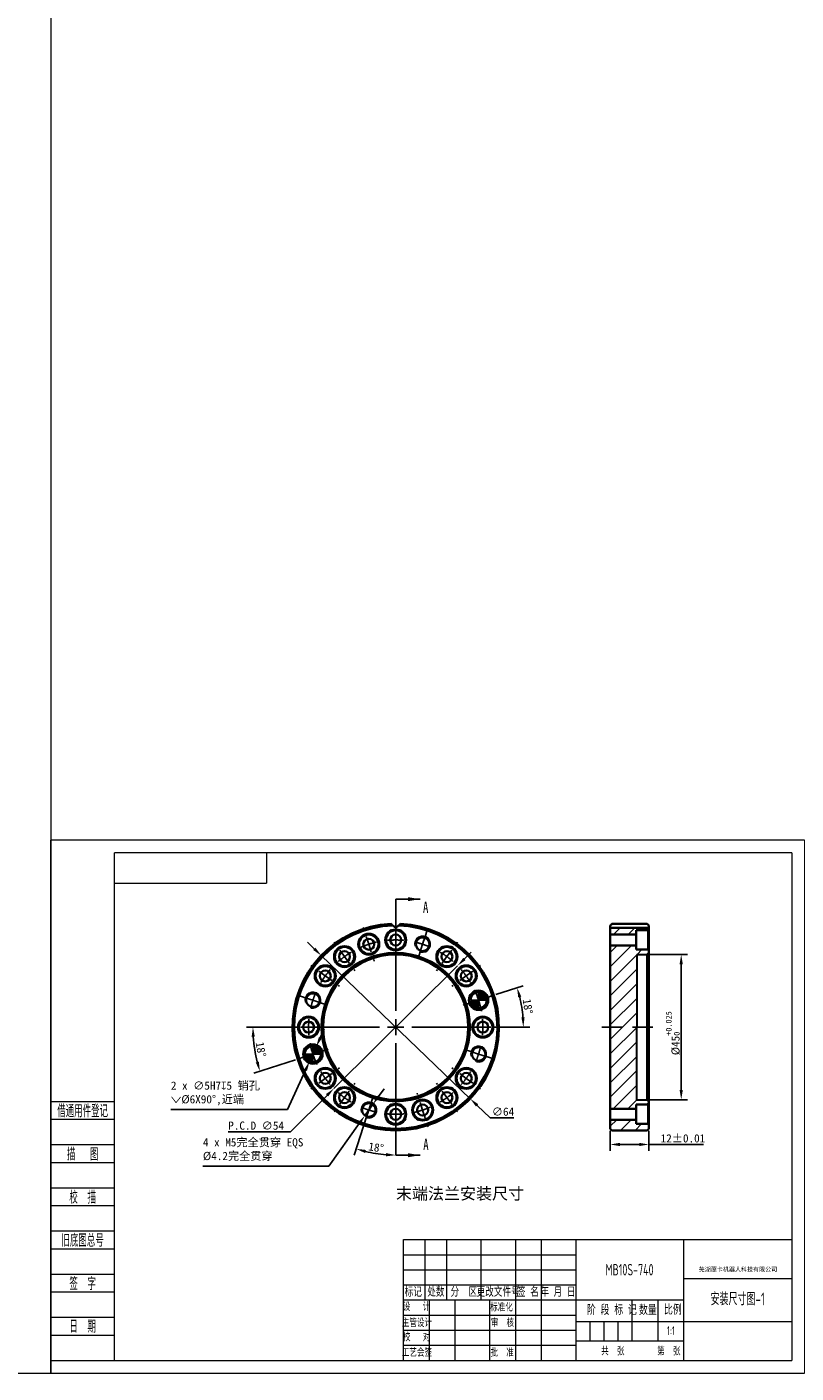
# Model space of a CAD drawing. Header units: millimetres. Extents: x -7686 to -856, y -458 to 6140.
# Tile 68 of 102: x -4022 to -3783, y 1803 to 2220. Entities that reach past the tile are written whole.
import ezdxf
from ezdxf.enums import TextEntityAlignment as Align

# ---------------------------------------------------------------- set-up
doc = ezdxf.new("R2010")
doc.units = ezdxf.units.MM
doc.header["$LTSCALE"] = 5
doc.header["$PDSIZE"] = -1
doc.linetypes.add('CENTER', pattern=[10.16, 6.35, -1.27, 1.27, -1.27])
doc.linetypes.add('HIDDEN', pattern=[1.905, 1.27, -0.635])
for name, color, linetype, lineweight in [('1轮廓实线层', 7, 'Continuous', 18), ('2细线层', 4, 'Continuous', 13), ('6文字层', 3, 'Continuous', 13), ('L2', 6, 'Continuous', 13), ('图框层', 7, 'Continuous', 18)]:
    doc.layers.add(name, color=color, linetype=linetype, lineweight=lineweight)
for name, color, linetype in [('中心线层', 4, 'CENTER'), ('剖面线层', 7, 'Continuous'), ('标注层', 7, 'Continuous')]:
    doc.layers.add(name, color=color, linetype=linetype)
doc.styles.add('PC_TEXTSTYLE', font='ISOCP.SHX', dxfattribs={"width": 0.707, "bigfont": 'GBCBIG.SHX'})
doc.styles.add('SLDTEXTSTYLE0', font='TXT', dxfattribs={"width": 0.7})
doc.styles.add('仿宋体', font='txt')
doc.styles.add('标准汉字', font='gbenor.shx', dxfattribs={"bigfont": 'gbcbig.shx'})
doc.dimstyles.new('ISO-25-55555555', dxfattribs={"dimtxt": 2.54, "dimasz": 3, "dimexe": 2, "dimexo": 0.625, "dimtad": 1, "dimtoh": 1, "dimdec": 1, "dimtxsty": 'Standard', "dimcen": 2.5, "dimclrd": 256, "dimclre": 256, "dimclrt": 256, "dimadec": 0, "dimazin": 0, "dimtfac": 1, "dimtdec": 1, "dimtmove": 0, "dimatfit": 3, "dimfxl": 1, "dimarcsym": 0})

# ---------------------------------------------------------------- blocks, each defined once
blk = doc.blocks.new('ZwmFrameMain_2_A4^_^无分区图框^_^portrait')
at = {"layer": '2细线层'}
for p in [(185, 292), (-25, -5)]:
    blk.add_line(p, (185, -5), dxfattribs=at)
blk = doc.blocks.new('ZwmFrameMain_1_A4^_^无分区图框^_^landscape')
at = {"layer": '1轮廓实线层'}
for p, q in [((0, 0), (0, 200)), ((267, 200), (0, 200)), ((267, 200), (267, 0)), ((0, 0), (267, 0))]:
    blk.add_line(p, q, dxfattribs=at)
at = {"layer": '2细线层'}
for p, q in [((-25, -5), (-25, 205)), ((272, 205), (-25, 205)), ((272, 205), (272, -5)), ((-25, -5), (272, -5))]:
    blk.add_line(p, q, dxfattribs=at)
blk = doc.blocks.new('ZwmFrameMain_1_横向标题栏')
at = {"layer": '1轮廓实线层'}
for p, q in [((-153, 47.6), (0, 47.6)), ((-153, 0), (-153, 47.6))]:
    blk.add_line(p, q, dxfattribs=at)
at = {"layer": '2细线层', "color": 6, "linetype": 'Continuous'}
for p, q in [((-144.5, 23.8), (-144.5, 47.6)), ((-136, 23.8), (-136, 47.6)), ((-122.4, 23.8), (-122.4, 47.6)), ((-108.8, 0), (-108.8, 47.6)), ((-108.8, 23.8), (-108.8, 47.6)), ((-98.6, 0), (-98.6, 47.6)), ((-85, 0), (-85, 47.6)), ((-42.5, 0), (-42.5, 47.6)), ((-153, 41.65), (-85, 41.65)), ((-153, 35.7), (-85, 35.7)), ((-42.5, 32.3), (0, 32.3)), ((-153, 29.75), (-85, 29.75)), ((-153, 23.8), (-42.5, 23.8)), ((-142.8, 0), (-142.8, 23.8)), ((-132.6, 0), (-132.6, 23.8)), ((-62.9, 7.65), (-62.9, 23.8)), ((-52.7, 7.65), (-52.7, 23.8)), ((-153, 17.85), (-85, 17.85)), ((-153, 11.9), (-85, 11.9)), ((-85, 15.3), (0, 15.3)), ((-79.47, 7.65), (-79.47, 15.3)), ((-73.95, 7.65), (-73.95, 15.3)), ((-68.42, 7.65), (-68.42, 15.3)), ((-153, 5.95), (-85, 5.95)), ((-85, 7.65), (-42.5, 7.65))]:
    blk.add_line(p, q, dxfattribs=at)
at = {"layer": 'L2', "linetype": 'Continuous'}
blk.add_line((-119, 0), (-119, 23.8), dxfattribs=at)
at = {"layer": '6文字层', "color": 4, "linetype": 'Continuous', "insert": (-21.17, 35.77), "char_height": 1.7, "width": 46.9115, "attachment_point": 5, "style": '仿宋体'}
blk.add_mtext('芜湖藦卡机器人科技有限公司', dxfattribs=at)
at = {"layer": '6文字层', "color": 6, "style": '标准汉字'}
for s, insert, char_height, width, attachment_point in [('标记', (-149.17, 26.77), 3.4, 9.9025, 5), ('处数', (-140.26, 26.77), 3.4, 9.7325, 5), ('分  区', (-129.24, 26.77), 3.4, 16.2896, 5), ('更改文件号', (-115.72, 26.77), 3.4, 24.905, 5), ('签 名', (-103.99, 26.77), 3.4, 12.6286, 5), ('年 月 日', (-92.13, 26.77), 3.4, 20.3696, 5), ('设   计', (-147.87, 21.02), 2.975, 17.0478, 5), ('标准化', (-114.39, 20.78), 2.975, 13.1644, 5), ('阶 段 标 记', (-80.73, 17.89), 3.5, 25.8612, 7), ('数量', (-60.2, 17.85), 3.5, 8.5159, 7), ('比例', (-50.35, 17.98), 3.5, 7.9953, 7), ('主管设计', (-147.75, 14.68), 2.975, 17.1806, 5), ('审  核', (-114.03, 14.65), 2.975, 13.9931, 5), ('校   对', (-147.84, 9.04), 2.975, 17.2709, 5), ('共  张        第  张', (-75.11, 1.97), 2.975, 51.7172, 7), ('工艺会签', (-147.73, 2.95), 2.975, 17.255, 5), ('批  准', (-114.13, 2.95), 2.975, 14.1047, 5)]:
    blk.add_mtext(s, dxfattribs=dict(at, insert=insert, char_height=char_height, width=width, attachment_point=attachment_point))
at = {"layer": '6文字层', "color": 4, "style": 'PC_TEXTSTYLE', "flags": 8}
for tag, height, width, p, p2 in [('产品名称或材料标记', 4.5, 0.911854, (-77.25, 33.47), (-50.6, 33.47)), ('图样名称', 5, 2.846512, (-41.5, 21.71), (-1, 21.71)), ('图样代号', 5, 2.86875, (-41.5, 5.64), (-1, 5.64))]:
    blk.add_attdef(tag, text='', height=height, dxfattribs=dict(at, width=width)).set_placement(p, p2, align=Align.FIT)
at = {"layer": '6文字层', "color": 6, "style": 'PC_TEXTSTYLE', "width": 9.241641, "flags": 8}
blk.add_attdef('设计', text='', height=2.12, rotation=359.5768, dxfattribs=at).set_placement((-141.75, 19.99), (-133.89, 19.93), align=Align.FIT)
at = {"layer": '6文字层', "color": 6, "style": 'PC_TEXTSTYLE', "flags": 8}
for tag, height, width, p, p2 in [('审核', 2.12, 2.542374, (-141.61, 14.16), (-134.04, 14.16)), ('重量', 3.5, 1.685865, (-61.9, 10.1), (-53.7, 10.1)), ('比例', 3.5, 1.699352, (-51.7, 9.95), (-43.5, 9.95))]:
    blk.add_attdef(tag, text='', height=height, dxfattribs=dict(at, width=width)).set_placement(p, p2, align=Align.FIT)
blk = doc.blocks.new('ZwmFrameMain_1_图样代号')
at = {"layer": '2细线层', "linetype": 'Continuous'}
for p in [(60, 0), (0, -12)]:
    blk.add_line(p, (60, -12), dxfattribs=at)
at = {"layer": '6文字层', "style": 'PC_TEXTSTYLE', "width": 2.827942}
blk.add_attdef('图样代号', text='', height=7, rotation=180, dxfattribs=at).set_placement((58.24, -2.4), (2.35, -2.4), align=Align.FIT)
blk = doc.blocks.new('ZwmFrameMain_1_附加栏')
at = {"layer": '2细线层'}
for p, q in [((-25, 102), (0, 102)), ((-25, 95), (0, 95)), ((-25, 85), (0, 85)), ((-25, 78), (0, 78)), ((-25, 68), (0, 68)), ((-25, 61), (0, 61)), ((-25, 51), (0, 51)), ((-25, 44), (0, 44)), ((-25, 34), (0, 34)), ((-25, 27), (0, 27)), ((-25, 17), (0, 17)), ((-25, 10), (0, 10)), ((-25, 0), (0, 0))]:
    blk.add_line(p, q, dxfattribs=at)
at = {"layer": '6文字层', "color": 3, "style": 'PC_TEXTSTYLE'}
for s, width, p in [('借通用件登记', 0.667, (-12.5, 98.5)), ('描   图', 0.6667, (-12.5, 81.5)), ('校  描', 0.667, (-12.5, 64.5)), ('旧底图总号', 0.667, (-12.5, 47.5)), ('签  字', 0.667, (-12.5, 30.5)), ('日  期', 0.667, (-12.49, 13.6))]:
    blk.add_text(s, height=5, dxfattribs=dict(at, width=width)).set_placement(p, align=Align.MIDDLE)
at = {"layer": '6文字层', "style": 'PC_TEXTSTYLE'}
for tag, width, p, p2 in [('借通用件登记', 0.671328, (-23.44, 86.36), (-1.25, 86.36)), ('描图', 2.120922, (-23.44, 69.36), (-1.25, 69.36)), ('校图', 2.149976, (-23.75, 52.06), (-1.25, 52.06)), ('旧底图总号', 0.761452, (-22.84, 35.67), (-1.86, 35.67)), ('签字', 2.026939, (-23.14, 18.37), (-1.56, 18.37)), ('日期', 1.89999, (-22.84, 1.37), (-2.17, 1.37))]:
    blk.add_attdef(tag, text='', height=5, dxfattribs=dict(at, width=width)).set_placement(p, p2, align=Align.FIT)
blk = doc.blocks.new('*D186')
at = {"layer": 'Defpoints', "color": 0, "transparency": 16777216}
for p in [(-3907.37, 1949.9), (-3914.29, 1888.96), (-3917.13, 1880.21), (-3915.61, 1871.48), (-3907.37, 1870.58)]:
    blk.add_point(p, dxfattribs=at)
at = {"layer": '标注层', "lineweight": -2, "transparency": 16777216}
blk.add_line((-3917.32, 1879.61), (-3920.23, 1870.65), dxfattribs=at)
blk.add_arc((-3907.37, 1910.26), 39.64, 256.3367, 265.6633, dxfattribs=at)
at = {"layer": '标注层', "transparency": 16777216}
for points in [[(-3916.87, 1871.26), (-3916.59, 1872.22), (-3919.62, 1872.56)], [(-3910.34, 1871.23), (-3910.38, 1870.23), (-3907.37, 1870.62)]]:
    blk.add_solid(points, dxfattribs=at)
at = {"layer": '标注层', "transparency": 16777216, "insert": (-3915.58, 1874.63), "char_height": 2.54, "attachment_point": 1, "rotation": 351}
blk.add_mtext('18°', dxfattribs=at)
blk = doc.blocks.new('*D187')
at = {"layer": 'Defpoints', "color": 0, "transparency": 16777216}
for p in [(-3888.2, 1929.28), (-3926.53, 1891.25)]:
    blk.add_point(p, dxfattribs=at)
at = {"layer": '标注层', "lineweight": -2, "transparency": 16777216}
for p, q in [((-3886.07, 1931.39), (-3883.94, 1933.5)), ((-3888.2, 1929.28), (-3926.53, 1891.25)), ((-3940.03, 1877.86), (-3928.66, 1889.13)), ((-3959.28, 1877.86), (-3940.03, 1877.86))]:
    blk.add_line(p, q, dxfattribs=at)
at = {"layer": '标注层', "transparency": 16777216}
for points in [[(-3886.42, 1931.74), (-3885.71, 1931.03), (-3888.2, 1929.28)], [(-3929.02, 1889.49), (-3928.31, 1888.78), (-3926.53, 1891.25)]]:
    blk.add_solid(points, dxfattribs=at)
at = {"layer": '标注层', "transparency": 16777216, "insert": (-3959.28, 1881.02), "char_height": 2.54, "attachment_point": 1}
blk.add_mtext('P.C.D ∅54', dxfattribs=at)
blk = doc.blocks.new('*D188')
at = {"layer": 'Defpoints', "color": 0, "transparency": 16777216}
for p in [(-3876.93, 1920.15), (-3868.68, 1918.48), (-3886.44, 1917.06), (-3936.87, 1910.26), (-3877.87, 1910.26)]:
    blk.add_point(p, dxfattribs=at)
at = {"layer": '标注层', "lineweight": -2, "transparency": 16777216}
for p, q in [((-3876.34, 1920.34), (-3867.85, 1923.1)), ((-3877.24, 1910.26), (-3865.82, 1910.26))]:
    blk.add_line(p, q, dxfattribs=at)
blk.add_arc((-3907.37, 1910.26), 39.55, 4.3472, 13.6528, dxfattribs=at)
at = {"layer": '标注层', "transparency": 16777216}
for points in [[(-3869.41, 1919.46), (-3868.45, 1919.73), (-3869.75, 1922.48)], [(-3867.43, 1913.28), (-3868.43, 1913.24), (-3867.82, 1910.26)]]:
    blk.add_solid(points, dxfattribs=at)
at = {"layer": '标注层', "transparency": 16777216, "insert": (-3865.52, 1919.2), "char_height": 2.54, "attachment_point": 1, "rotation": 278.6496}
blk.add_mtext('18°', dxfattribs=at)
blk = doc.blocks.new('*D189')
at = {"layer": 'Defpoints', "color": 0, "transparency": 16777216}
for p in [(-3914.49, 1886.29), (-3916.93, 1882.87)]:
    blk.add_point(p, dxfattribs=at)
at = {"layer": '标注层', "lineweight": -2, "transparency": 16777216}
for p, q in [((-3912.74, 1888.73), (-3911, 1891.17)), ((-3914.49, 1886.29), (-3916.93, 1882.87)), ((-3928.13, 1867.21), (-3918.67, 1880.43)), ((-3967.12, 1867.21), (-3928.13, 1867.21))]:
    blk.add_line(p, q, dxfattribs=at)
at = {"layer": '标注层', "transparency": 16777216}
for points in [[(-3913.15, 1889.02), (-3912.34, 1888.44), (-3914.49, 1886.29)], [(-3919.08, 1880.72), (-3918.27, 1880.14), (-3916.93, 1882.87)]]:
    blk.add_solid(points, dxfattribs=at)
at = {"layer": '标注层', "transparency": 16777216, "insert": (-3967.12, 1875.85), "char_height": 2.54, "attachment_point": 1}
blk.add_mtext('4 x M5{\\fSimSun|b0|i0|c134|p2;完全贯穿 }EQS\\P%%C4.2{\\fSimSun|b0|i0|c134|p2;完全贯穿}', dxfattribs=at)
blk = doc.blocks.new('*D190')
at = {"layer": 'Defpoints', "color": 0, "transparency": 16777216}
for p in [(-3932.01, 1904.19), (-3934.08, 1899.64)]:
    blk.add_point(p, dxfattribs=at)
at = {"layer": '标注层', "lineweight": -2, "transparency": 16777216}
for p, q in [((-3930.76, 1906.92), (-3929.52, 1909.65)), ((-3932.01, 1904.19), (-3934.08, 1899.64)), ((-3940.87, 1884.74), (-3935.33, 1896.91)), ((-3977.05, 1884.74), (-3940.87, 1884.74))]:
    blk.add_line(p, q, dxfattribs=at)
at = {"layer": '标注层', "transparency": 16777216}
for points in [[(-3931.22, 1907.13), (-3930.31, 1906.71), (-3932.01, 1904.19)], [(-3935.78, 1897.12), (-3934.87, 1896.7), (-3934.08, 1899.64)]]:
    blk.add_solid(points, dxfattribs=at)
at = {"layer": '标注层', "transparency": 16777216, "insert": (-3977.05, 1893.42), "char_height": 2.54, "attachment_point": 1}
blk.add_mtext('{\\C256;2 x ∅5H7\\fGDT|b0|i0|c134|p2;x\\Ftxt|c134;5 \\fSimSun|b0|i0|c134|p2;销孔\\P\\fGDT|b0|i0|c134|p2;w\\Ftxt|c134;%%C6X90°,\\fSimSun|b0|i0|c134|p2;近端}', dxfattribs=at)
blk = doc.blocks.new('*D192')
at = {"layer": 'Defpoints', "color": 0, "transparency": 16777216}
for p in [(-3829.39, 1932.76), (-3829.39, 1887.76), (-3818.89, 1887.76)]:
    blk.add_point(p, dxfattribs=at)
at = {"layer": '标注层', "lineweight": -2, "transparency": 16777216}
for p, q in [((-3828.76, 1932.76), (-3816.89, 1932.76)), ((-3818.89, 1929.76), (-3818.89, 1890.76)), ((-3828.76, 1887.76), (-3816.89, 1887.76))]:
    blk.add_line(p, q, dxfattribs=at)
at = {"layer": '标注层', "transparency": 16777216}
for points in [[(-3819.39, 1929.76), (-3818.39, 1929.76), (-3818.89, 1932.76)], [(-3819.39, 1890.76), (-3818.39, 1890.76), (-3818.89, 1887.76)]]:
    blk.add_solid(points, dxfattribs=at)
at = {"layer": '标注层', "transparency": 16777216, "insert": (-3823.66, 1901.56), "char_height": 2.54, "attachment_point": 1, "rotation": 90}
blk.add_mtext('%%C45{\\H0.7x;\\S+0.025^ 0;}', dxfattribs=at)
blk = doc.blocks.new('*D193')
at = {"layer": 'Defpoints', "color": 0, "transparency": 16777216}
for p in [(-3840.89, 1878.76), (-3828.89, 1878.76), (-3828.89, 1873.91)]:
    blk.add_point(p, dxfattribs=at)
at = {"layer": '标注层', "lineweight": -2, "transparency": 16777216}
for p, q in [((-3840.89, 1878.14), (-3840.89, 1871.91)), ((-3828.89, 1878.14), (-3828.89, 1871.91)), ((-3837.89, 1873.91), (-3831.89, 1873.91)), ((-3828.89, 1873.91), (-3811.94, 1873.91))]:
    blk.add_line(p, q, dxfattribs=at)
at = {"layer": '标注层', "transparency": 16777216}
for points in [[(-3837.89, 1874.41), (-3837.89, 1873.41), (-3840.89, 1873.91)], [(-3831.89, 1874.41), (-3831.89, 1873.41), (-3828.89, 1873.91)]]:
    blk.add_solid(points, dxfattribs=at)
at = {"layer": '标注层', "transparency": 16777216, "insert": (-3825.26, 1877.08), "char_height": 2.54, "attachment_point": 1}
blk.add_mtext('12±0.01', dxfattribs=at)
blk = doc.blocks.new('*D194')
at = {"linetype": 'ByBlock', "lineweight": -2, "transparency": 16777216}
for p, q in [((-3937.49, 1910.26), (-3953.62, 1910.26)), ((-3938.39, 1900.18), (-3951.36, 1895.97))]:
    blk.add_line(p, q, dxfattribs=at)
blk.add_arc((-3907.37, 1910.26), 44.26, 183.8846, 194.1154, dxfattribs=at)
at = {"linetype": 'ByBlock', "transparency": 16777216}
for points in [[(-3952.02, 1907.25), (-3951.02, 1907.28), (-3951.62, 1910.26)], [(-3949.81, 1899.61), (-3950.77, 1899.33), (-3949.46, 1896.58)]]:
    blk.add_solid(points, dxfattribs=at)
at = {"layer": 'Defpoints', "color": 0, "linetype": 'ByBlock', "transparency": 16777216}
for p in [(-3936.87, 1910.26), (-3912.37, 1910.26), (-3951.38, 1905.63), (-3937.8, 1900.37), (-3935.42, 1901.14)]:
    blk.add_point(p, dxfattribs=at)
at = {"linetype": 'ByBlock', "transparency": 16777216, "insert": (-3949.16, 1903.34), "char_height": 2.54, "attachment_point": 5, "rotation": 279.3986}
blk.add_mtext('18°', dxfattribs=at)
blk = doc.blocks.new('*D195')
at = {"linetype": 'ByBlock', "lineweight": -2, "transparency": 16777216}
for p, q in [((-3932.6, 1934.51), (-3934.76, 1936.59)), ((-3930.44, 1932.43), (-3884.29, 1888.09)), ((-3878.14, 1882.17), (-3882.13, 1886.01)), ((-3870.74, 1882.17), (-3878.14, 1882.17))]:
    blk.add_line(p, q, dxfattribs=at)
at = {"linetype": 'ByBlock', "transparency": 16777216}
for points in [[(-3932.25, 1934.87), (-3932.95, 1934.15), (-3930.44, 1932.43)], [(-3881.78, 1886.37), (-3882.48, 1885.65), (-3884.29, 1888.09)]]:
    blk.add_solid(points, dxfattribs=at)
at = {"layer": 'Defpoints', "color": 0, "linetype": 'ByBlock', "transparency": 16777216}
for p in [(-3930.44, 1932.43), (-3884.29, 1888.09)]:
    blk.add_point(p, dxfattribs=at)
at = {"linetype": 'ByBlock', "transparency": 16777216, "insert": (-3874.12, 1884.06), "char_height": 2.54, "attachment_point": 5}
blk.add_mtext('∅64', dxfattribs=at)
blk = doc.blocks.new('57875845145')
at = {"linetype": 'ByBlock'}
h = blk.add_hatch(dxfattribs=at)
h.set_pattern_fill('ANSI31', color=256)
h.paths.add_polyline_path([(-3840.89, 1941), (-3840.89, 1938.96), (-3832.89, 1938.96), (-3832.89, 1940.26), (-3829.14, 1940.26), (-3828.89, 1940.51), (-3828.89, 1941)])
h.paths.add_polyline_path([(-3840.89, 1935.56), (-3840.89, 1933.26), (-3840.89, 1887.26), (-3840.89, 1884.96), (-3832.89, 1884.96), (-3832.89, 1886.26), (-3829.14, 1886.26), (-3828.89, 1886.51), (-3828.89, 1887.26), (-3829.39, 1887.76), (-3832.71, 1887.76), (-3832.66, 1932.76), (-3829.39, 1932.76), (-3828.89, 1933.26), (-3828.89, 1934.01), (-3829.14, 1934.26), (-3832.89, 1934.26), (-3832.89, 1935.56)])
h.paths.add_polyline_path([(-3840.89, 1881.56), (-3840.89, 1878.76), (-3840.39, 1878.26), (-3829.39, 1878.26), (-3828.89, 1878.76), (-3828.89, 1880.01), (-3829.14, 1880.26), (-3832.89, 1880.26), (-3832.89, 1881.56)])
h = blk.add_hatch(color=256, dxfattribs=at)
h.dxf.hatch_style = 1
h.paths.add_polyline_path([(-3881.69, 1921.1), (-3881.69, 1918.6), (-3879.31, 1919.38, 0.32492)])
h.paths.add_polyline_path([(-3879.19, 1918.6, 0.078702), (-3879.31, 1919.38), (-3881.69, 1918.6)])
h.paths.add_polyline_path([(-3881.69, 1918.6), (-3884.06, 1917.83, 0.32492), (-3881.69, 1916.1)])
h.paths.add_polyline_path([(-3881.69, 1918.6), (-3884.19, 1918.6, 0.078702), (-3884.06, 1917.83)])
h = blk.add_hatch(color=256, dxfattribs=at)
h.dxf.hatch_style = 1
edge = h.paths.add_edge_path()
edge.add_line((-3933.04, 1904.42), (-3933.04, 1901.92))
edge.add_line((-3933.04, 1901.92), (-3930.67, 1902.69))
edge.add_arc((-3933.04, 1901.92), 2.5, 18, 90)
edge = h.paths.add_edge_path()
edge.add_line((-3930.67, 1902.69), (-3933.04, 1901.92))
edge.add_line((-3933.04, 1901.92), (-3930.54, 1901.92))
edge.add_arc((-3933.04, 1901.92), 2.5, 360, 378)
edge = h.paths.add_edge_path()
edge.add_line((-3933.04, 1901.92), (-3935.42, 1901.14))
edge.add_arc((-3933.04, 1901.92), 2.5, 198, 270)
edge.add_line((-3933.04, 1899.42), (-3933.04, 1901.92))
edge = h.paths.add_edge_path()
edge.add_line((-3933.04, 1901.92), (-3935.54, 1901.92))
edge.add_arc((-3933.04, 1901.92), 2.5, 180, 198)
edge.add_line((-3935.42, 1901.14), (-3933.04, 1901.92))
at = {"color": 7, "linetype": 'Continuous', "lineweight": 35}
for p, q in [((-3907.37, 1941), (-3908.25, 1941.75)), ((-3906.48, 1941.75), (-3907.37, 1941)), ((-3840.89, 1941.75), (-3840.89, 1941)), ((-3840.89, 1941), (-3828.89, 1941)), ((-3840.89, 1941), (-3840.89, 1938.96)), ((-3840.39, 1942.23), (-3829.39, 1942.23)), ((-3829.14, 1940.26), (-3832.89, 1940.26)), ((-3832.89, 1940.26), (-3832.89, 1938.96)), ((-3828.89, 1940.51), (-3829.14, 1940.26)), ((-3829.14, 1934.26), (-3829.14, 1940.26)), ((-3828.89, 1941.75), (-3828.89, 1941)), ((-3828.89, 1941), (-3828.89, 1940.51)), ((-3828.89, 1934.01), (-3828.89, 1940.51)), ((-3832.89, 1938.96), (-3840.89, 1938.96)), ((-3840.89, 1935.56), (-3840.89, 1938.96)), ((-3840.89, 1935.56), (-3832.89, 1935.56)), ((-3840.89, 1935.56), (-3840.89, 1933.26)), ((-3832.89, 1935.56), (-3832.89, 1938.96)), ((-3832.89, 1935.56), (-3832.89, 1934.26)), ((-3840.89, 1887.26), (-3840.89, 1933.26)), ((-3832.89, 1934.26), (-3829.14, 1934.26)), ((-3829.39, 1932.76), (-3828.89, 1933.26)), ((-3829.39, 1887.76), (-3829.39, 1932.76)), ((-3829.14, 1934.26), (-3828.89, 1934.01)), ((-3828.89, 1934.01), (-3828.89, 1933.26)), ((-3828.89, 1933.26), (-3828.89, 1887.26)), ((-3840.89, 1887.26), (-3840.89, 1884.96)), ((-3832.89, 1884.96), (-3840.89, 1884.96)), ((-3840.89, 1881.56), (-3840.89, 1884.96)), ((-3829.14, 1886.26), (-3832.89, 1886.26)), ((-3832.89, 1886.26), (-3832.89, 1884.96)), ((-3832.89, 1881.56), (-3832.89, 1884.96)), ((-3828.89, 1887.26), (-3829.39, 1887.76)), ((-3828.89, 1886.51), (-3829.14, 1886.26)), ((-3829.14, 1880.26), (-3829.14, 1886.26)), ((-3828.89, 1887.26), (-3828.89, 1886.51)), ((-3828.89, 1880.01), (-3828.89, 1886.51)), ((-3840.89, 1881.56), (-3840.89, 1878.76)), ((-3840.89, 1881.56), (-3832.89, 1881.56)), ((-3832.89, 1881.56), (-3832.89, 1880.26)), ((-3840.89, 1878.76), (-3840.39, 1878.26)), ((-3829.39, 1878.26), (-3840.39, 1878.26)), ((-3832.89, 1880.26), (-3829.14, 1880.26)), ((-3829.39, 1878.26), (-3828.89, 1878.76)), ((-3829.14, 1880.26), (-3828.89, 1880.01)), ((-3828.89, 1880.01), (-3828.89, 1878.76))]:
    blk.add_line(p, q, dxfattribs=at)
at = {"linetype": 'ByBlock', "lineweight": 30}
for p, q in [((-3832.66, 1932.76), (-3832.71, 1887.76)), ((-3832.66, 1932.76), (-3829.39, 1932.76)), ((-3832.71, 1887.76), (-3829.39, 1887.76))]:
    blk.add_line(p, q, dxfattribs=at)
at = {"linetype": 'ByBlock'}
for p, q in [((-3881.69, 1918.6), (-3884.19, 1918.6)), ((-3881.69, 1918.6), (-3881.69, 1921.1)), ((-3881.69, 1918.6), (-3881.69, 1918.6)), ((-3881.69, 1918.6), (-3879.19, 1918.6)), ((-3881.69, 1918.6), (-3881.69, 1916.1)), ((-3933.04, 1901.92), (-3935.54, 1901.92)), ((-3933.04, 1901.92), (-3933.04, 1904.42)), ((-3933.04, 1901.92), (-3933.04, 1901.92)), ((-3933.04, 1901.92), (-3930.54, 1901.92)), ((-3933.04, 1901.92), (-3933.04, 1899.42))]:
    blk.add_line(p, q, dxfattribs=at)
at = {"linetype": 'HIDDEN'}
blk.add_line((-3843.53, 1910.26), (-3826.58, 1910.26), dxfattribs=at)
at = {"color": 7, "linetype": 'Continuous', "lineweight": 35}
for centre, radius in [((-3915.71, 1935.94), 3.25), ((-3907.37, 1937.26), 3.25), ((-3907.37, 1937.26), 3), ((-3923.24, 1932.1), 3.25), ((-3923.24, 1932.1), 3), ((-3915.71, 1935.94), 3), ((-3915.71, 1935.94), 1.7), ((-3907.37, 1937.26), 1.7), ((-3899.02, 1935.94), 2.1), ((-3891.5, 1932.1), 3.25), ((-3891.5, 1932.1), 3), ((-3907.37, 1910.26), 23), ((-3907.37, 1910.26), 22.5), ((-3923.24, 1932.1), 1.7), ((-3891.5, 1932.1), 1.7), ((-3929.21, 1926.13), 3.25), ((-3929.21, 1926.13), 3), ((-3929.21, 1926.13), 1.7), ((-3885.52, 1926.13), 3.25), ((-3885.52, 1926.13), 3), ((-3885.52, 1926.13), 1.7), ((-3933.04, 1918.6), 2.1), ((-3881.69, 1918.6), 3), ((-3881.69, 1918.6), 2.5), ((-3934.37, 1910.26), 3.25), ((-3934.37, 1910.26), 3), ((-3934.37, 1910.26), 1.7), ((-3880.37, 1910.26), 3.25), ((-3880.37, 1910.26), 3), ((-3880.37, 1910.26), 1.7), ((-3933.04, 1901.92), 3), ((-3933.04, 1901.92), 2.5), ((-3881.69, 1901.92), 2.1), ((-3929.21, 1894.39), 3.25), ((-3929.21, 1894.39), 3), ((-3885.52, 1894.39), 3.25), ((-3885.52, 1894.39), 3), ((-3929.21, 1894.39), 1.7), ((-3885.52, 1894.39), 1.7), ((-3923.24, 1888.42), 3.25), ((-3923.24, 1888.42), 3), ((-3923.24, 1888.42), 1.7), ((-3891.5, 1888.42), 3.25), ((-3891.5, 1888.42), 3), ((-3891.5, 1888.42), 1.7), ((-3915.71, 1884.58), 2.1), ((-3907.37, 1883.26), 3.25), ((-3907.37, 1883.26), 3), ((-3907.37, 1883.26), 1.7), ((-3899.02, 1884.58), 3.25), ((-3899.02, 1884.58), 3), ((-3899.02, 1884.58), 1.7)]:
    blk.add_circle(centre, radius, dxfattribs=at)
for radius, start, end in [(32, 92.6155, 87.3845), (31.5, 91.6175, 88.3825)]:
    blk.add_arc((-3907.37, 1910.26), radius, start, end, dxfattribs=at)
at = {"color": 7, "linetype": 'Continuous', "lineweight": 18}
for centre in [(-3899.02, 1935.94), (-3933.04, 1918.6), (-3881.69, 1901.92), (-3915.71, 1884.58)]:
    blk.add_arc(centre, 2.5, 255, 195, dxfattribs=at)
at = {"color": 7, "linetype": 'Continuous', "lineweight": 35}
for points in [[(-3908.83, 1942.23), (-3908.64, 1942.07), (-3908.45, 1941.91), (-3908.25, 1941.75)], [(-3906.48, 1941.75), (-3906.29, 1941.91), (-3906.1, 1942.07), (-3905.91, 1942.23)], [(-3840.39, 1942.23), (-3840.56, 1942.07), (-3840.72, 1941.91), (-3840.89, 1941.75)], [(-3828.89, 1941.75), (-3829.06, 1941.91), (-3829.22, 1942.07), (-3829.39, 1942.23)]]:
    blk.add_open_spline(points, degree=3, dxfattribs=at)
at = {"layer": '中心线层', "color": 0}
for p, q in [((-3907.37, 1915.26), (-3907.37, 1948.01)), ((-3917.25, 1940.69), (-3917.41, 1941.17)), ((-3907.37, 1942.26), (-3907.37, 1942.76)), ((-3907.37, 1937.26), (-3907.37, 1939.76)), ((-3898.25, 1938.32), (-3897.6, 1940.31)), ((-3926.17, 1936.15), (-3926.47, 1936.55)), ((-3915.71, 1935.94), (-3916.48, 1938.32)), ((-3915.71, 1935.94), (-3914.94, 1933.56)), ((-3907.37, 1937.26), (-3907.37, 1934.76)), ((-3899.02, 1935.94), (-3899.79, 1933.56)), ((-3899.02, 1935.94), (-3898.25, 1938.32)), ((-3888.56, 1936.15), (-3888.26, 1936.55)), ((-3923.24, 1932.1), (-3924.71, 1934.13)), ((-3923.24, 1932.1), (-3921.77, 1930.08)), ((-3914.16, 1931.18), (-3914.01, 1930.71)), ((-3907.37, 1932.26), (-3907.37, 1931.76)), ((-3899.79, 1933.56), (-3900.44, 1931.56)), ((-3891.5, 1932.1), (-3892.96, 1930.08)), ((-3891.5, 1932.1), (-3890.03, 1934.13)), ((-3933.25, 1929.07), (-3933.66, 1929.36)), ((-3929.21, 1926.13), (-3931.23, 1927.6)), ((-3920.3, 1928.06), (-3920, 1927.65)), ((-3894.43, 1928.06), (-3894.73, 1927.65)), ((-3885.52, 1926.13), (-3883.5, 1927.6)), ((-3881.48, 1929.07), (-3881.07, 1929.36)), ((-3929.21, 1926.13), (-3927.19, 1924.66)), ((-3925.16, 1923.19), (-3924.76, 1922.9)), ((-3889.57, 1923.19), (-3889.97, 1922.9)), ((-3885.52, 1926.13), (-3887.54, 1924.66)), ((-3935.42, 1919.38), (-3937.42, 1920.03)), ((-3933.04, 1918.6), (-3935.42, 1919.38)), ((-3933.04, 1918.6), (-3930.67, 1917.83)), ((-3881.69, 1918.6), (-3884.06, 1917.83)), ((-3881.69, 1918.6), (-3879.31, 1919.38)), ((-3879.31, 1919.38), (-3876.93, 1920.15)), ((-3930.67, 1917.83), (-3928.67, 1917.18)), ((-3884.06, 1917.83), (-3886.44, 1917.06)), ((-3939.37, 1910.26), (-3939.87, 1910.26)), ((-3912.37, 1910.26), (-3936.87, 1910.26)), ((-3934.37, 1910.26), (-3936.87, 1910.26)), ((-3934.37, 1910.26), (-3931.87, 1910.26)), ((-3929.37, 1910.26), (-3928.87, 1910.26)), ((-3907.37, 1910.26), (-3909.87, 1910.26)), ((-3907.37, 1910.26), (-3907.37, 1912.76)), ((-3907.37, 1910.26), (-3907.37, 1907.76)), ((-3907.37, 1910.26), (-3904.87, 1910.26)), ((-3902.37, 1910.26), (-3877.87, 1910.26)), ((-3885.37, 1910.26), (-3885.87, 1910.26)), ((-3880.37, 1910.26), (-3882.87, 1910.26)), ((-3880.37, 1910.26), (-3877.87, 1910.26)), ((-3875.37, 1910.26), (-3874.87, 1910.26)), ((-3933.04, 1901.92), (-3935.42, 1901.14)), ((-3933.04, 1901.92), (-3930.67, 1902.69)), ((-3930.67, 1902.69), (-3928.29, 1903.46)), ((-3907.37, 1905.26), (-3907.37, 1872.35)), ((-3884.06, 1902.69), (-3886.06, 1903.34)), ((-3881.69, 1901.92), (-3884.06, 1902.69)), ((-3881.69, 1901.92), (-3879.31, 1901.14)), ((-3935.42, 1901.14), (-3937.8, 1900.37)), ((-3925.16, 1897.33), (-3924.76, 1897.62)), ((-3889.57, 1897.33), (-3889.97, 1897.62)), ((-3879.31, 1901.14), (-3877.31, 1900.5)), ((-3929.21, 1894.39), (-3931.23, 1892.92)), ((-3929.21, 1894.39), (-3927.19, 1895.86)), ((-3885.52, 1894.39), (-3887.54, 1895.86)), ((-3885.52, 1894.39), (-3883.5, 1892.92)), ((-3933.25, 1891.45), (-3933.66, 1891.16)), ((-3923.24, 1888.42), (-3921.77, 1890.44)), ((-3920.3, 1892.46), (-3920, 1892.87)), ((-3914.94, 1886.96), (-3914.29, 1888.96)), ((-3900.57, 1889.34), (-3900.72, 1889.81)), ((-3894.43, 1892.46), (-3894.73, 1892.87)), ((-3891.5, 1888.42), (-3892.96, 1890.44)), ((-3881.48, 1891.45), (-3881.07, 1891.16)), ((-3923.24, 1888.42), (-3924.71, 1886.39)), ((-3915.71, 1884.58), (-3914.94, 1886.96)), ((-3907.37, 1888.26), (-3907.37, 1888.76)), ((-3907.37, 1883.26), (-3907.37, 1885.76)), ((-3899.02, 1884.58), (-3899.79, 1886.96)), ((-3891.5, 1888.42), (-3890.03, 1886.39)), ((-3926.17, 1884.37), (-3926.47, 1883.97)), ((-3916.48, 1882.2), (-3917.13, 1880.21)), ((-3915.71, 1884.58), (-3916.48, 1882.2)), ((-3907.37, 1883.26), (-3907.37, 1880.76)), ((-3899.02, 1884.58), (-3898.25, 1882.2)), ((-3888.56, 1884.37), (-3888.26, 1883.97)), ((-3907.37, 1878.26), (-3907.37, 1877.76)), ((-3897.48, 1879.83), (-3897.32, 1879.35))]:
    blk.add_line(p, q, dxfattribs=at)
for start, end in [(108, 113.3052), (102.6948, 108), (90, 95.3052), (84.6948, 90), (72, 77.3052), (66.6948, 72), (126, 131.3052), (120.6948, 126), (54, 59.3052), (48.6948, 54), (138.6948, 144), (36, 41.3052), (144, 149.3052), (30.6948, 36), (162, 167.3052), (156.6948, 162), (10.6103, 25.3897), (18, 23.3052), (12.6948, 18), (174.6948, 180), (180, 185.3052), (0, 5.3052), (354.6948, 0), (190.6103, 205.3897), (192.6948, 198), (198, 203.3052), (336.6948, 342), (342, 347.3052), (210.6948, 216), (216, 221.3052), (318.6948, 324), (324, 329.3052), (228.6948, 234), (306, 311.3052), (234, 239.3052), (246.6948, 252), (288, 293.3052), (300.6948, 306), (252, 257.3052), (264.6948, 270), (270, 275.3052), (282.6948, 288)]:
    blk.add_arc((-3907.37, 1910.26), 27, start, end, dxfattribs=at)
at = {"layer": '剖面线层'}
for p, q in [((-3907.37, 1949.9), (-3907.37, 1946.09)), ((-3907.37, 1949.9), (-3899.75, 1949.9)), ((-3907.37, 1870.58), (-3907.37, 1874.39)), ((-3907.37, 1870.58), (-3899.75, 1870.58))]:
    blk.add_line(p, q, dxfattribs=at)
for points in [[(-3899.75, 1949.9), (-3903.56, 1950.51), (-3903.56, 1949.29)], [(-3899.75, 1870.58), (-3903.56, 1871.19), (-3903.56, 1869.97)]]:
    blk.add_solid(points, dxfattribs=at)
at = {"layer": '剖面线层', "char_height": 3.5, "attachment_point": 1, "style": 'SLDTEXTSTYLE0'}
for insert in [(-3898.93, 1949.15), (-3898.84, 1875.71)]:
    blk.add_mtext('A', dxfattribs=dict(at, insert=insert))
at = {"linetype": 'ByBlock'}
dim = blk.add_diameter_dim_2p(p1=(-3930.44, 1932.43), p2=(-3884.29, 1888.09), dimstyle='ISO-25-55555555', dxfattribs=at)
dim.commit()
dim.dimension.update_dxf_attribs({"geometry": '*D195', "text_midpoint": (-3874.12, 1884.06)})
dim = blk.add_angular_dim_2l(base=(-3951.38, 1905.63), line1=((-3935.42, 1901.14), (-3937.8, 1900.37)), line2=((-3912.37, 1910.26), (-3936.87, 1910.26)), dimstyle='ISO-25-55555555', dxfattribs=at)
dim.commit()
dim.dimension.update_dxf_attribs({"geometry": '*D194', "text_midpoint": (-3951.03, 1903.03), "dimtype": 130})
at = {"layer": '标注层'}
for base, line1, line2, picture, middle in [((-3915.61, 1871.48), ((-3917.13, 1880.21), (-3914.29, 1888.96)), ((-3907.37, 1949.9), (-3907.37, 1870.58)), '*D186', (-3913.57, 1871.1)), ((-3868.68, 1918.48), ((-3877.87, 1910.26), (-3936.87, 1910.26)), ((-3876.93, 1920.15), (-3886.44, 1917.06)), '*D188', (-3868.27, 1916.21))]:
    dim = blk.add_angular_dim_2l(base=base, line1=line1, line2=line2, dimstyle='ISO-25-55555555', dxfattribs=at)
    dim.commit()
    dim.dimension.update_dxf_attribs({"geometry": picture, "text_midpoint": middle, "dimtype": 130})
for p1, p2, text, picture, middle in [((-3888.2, 1929.28), (-3926.53, 1891.25), 'P.C.D <>', '*D187', (-3949.97, 1877.86)), ((-3932.01, 1904.19), (-3934.08, 1899.64), '{\\C256;2 x <>H7\\fGDT|b0|i0|c134|p2;x\\Ftxt|c134;5 \\fSimSun|b0|i0|c134|p2;销孔\\P\\fGDT|b0|i0|c134|p2;w\\Ftxt|c134;%%C6X90°,\\fSimSun|b0|i0|c134|p2;近端}', '*D190', (-3959.28, 1884.74)), ((-3914.49, 1886.29), (-3916.93, 1882.87), '4 x M5{\\fSimSun|b0|i0|c134|p2;完全贯穿 }EQS\\P%%C4.2{\\fSimSun|b0|i0|c134|p2;完全贯穿}', '*D189', (-3947.94, 1867.21))]:
    dim = blk.add_diameter_dim_2p(p1=p1, p2=p2, text=text, dimstyle='ISO-25-55555555', dxfattribs=at)
    dim.commit()
    dim.dimension.update_dxf_attribs({"geometry": picture, "text_midpoint": middle, "dimtype": 131})
dim = blk.add_linear_dim(base=(-3818.89, 1887.76), p1=(-3829.39, 1932.76), p2=(-3829.39, 1887.76), angle=90, text='%%C<>{\\H0.7x;\\S+0.025^ 0;}', dimstyle='ISO-25-55555555', dxfattribs=at)
dim.commit()
dim.dimension.update_dxf_attribs({"geometry": '*D192', "text_midpoint": (-3818.89, 1909.51), "dimtype": 128})
dim = blk.add_linear_dim(base=(-3828.89, 1873.91), p1=(-3840.89, 1878.76), p2=(-3828.89, 1878.76), text='<>±0.01', dimstyle='ISO-25-55555555', dxfattribs=at)
dim.commit()
dim.dimension.update_dxf_attribs({"geometry": '*D193', "text_midpoint": (-3818.91, 1873.91), "dimtype": 128})

msp = doc.modelspace()

# ---------------------------------------------------------------- block references
at = {"linetype": 'ByBlock'}
msp.add_blockref('57875845145', (0, 0), dxfattribs=at)
at = {"layer": '图框层'}
for name, p, xscale, yscale, zscale in [('ZwmFrameMain_2_A4^_^无分区图框^_^portrait', (-4533.71, 1817.138), 2.808000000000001, 2.808000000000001, 2.808000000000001), ('ZwmFrameMain_1_A4^_^无分区图框^_^landscape', (-3994.574, 1807.029), 0.7862400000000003, 0.7862400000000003, 0.7862400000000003), ('ZwmFrameMain_1_图样代号', (-3994.574, 1964.277), 0.7862400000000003, 0.7862400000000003, 0.7862400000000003), ('ZwmFrameMain_1_附加栏', (-3994.574, 1807.029), 0.7862400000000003, 0.7862400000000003, 0.7862400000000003)]:
    msp.add_blockref(name, p, dxfattribs=dict(at, xscale=xscale, yscale=yscale, zscale=zscale))
ref = msp.add_blockref('ZwmFrameMain_1_横向标题栏', (-3784.648, 1807.029), dxfattribs=dict(at, xscale=0.7862400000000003, yscale=0.7862400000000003, zscale=0.7862400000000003))
ref.add_attrib('产品名称或材料标记', 'MB10S-740', dxfattribs={"layer": '6文字层', "color": 4, "height": 3.5381, "style": 'PC_TEXTSTYLE', "width": 0.707}).set_placement((-3834.908, 1833.346), align=Align.CENTER)
ref.add_attrib('图样名称', '安装尺寸图-1', dxfattribs={"layer": '6文字层', "color": 4, "height": 3.9312, "style": 'PC_TEXTSTYLE', "width": 0.707}).set_placement((-3801.355, 1824.1), align=Align.CENTER)
ref.add_attrib('比例', '1:1', dxfattribs={"layer": '6文字层', "color": 6, "height": 2.7518, "style": 'PC_TEXTSTYLE', "width": 0.707}).set_placement((-3822.073, 1814.853), align=Align.CENTER)

# ---------------------------------------------------------------- texts
at = {"color": 1, "linetype": 'ByBlock', "insert": (-3907.306, 1860.532), "char_height": 3.64, "attachment_point": 1}
msp.add_mtext_dynamic_manual_height_columns('{\\fSimSun|b1|i0|c134|p2;\\C3;末端法兰安装尺寸}', width=262.19441, gutter_width=21.167, heights=[0], dxfattribs=at)

doc.saveas('drawing.dxf')
